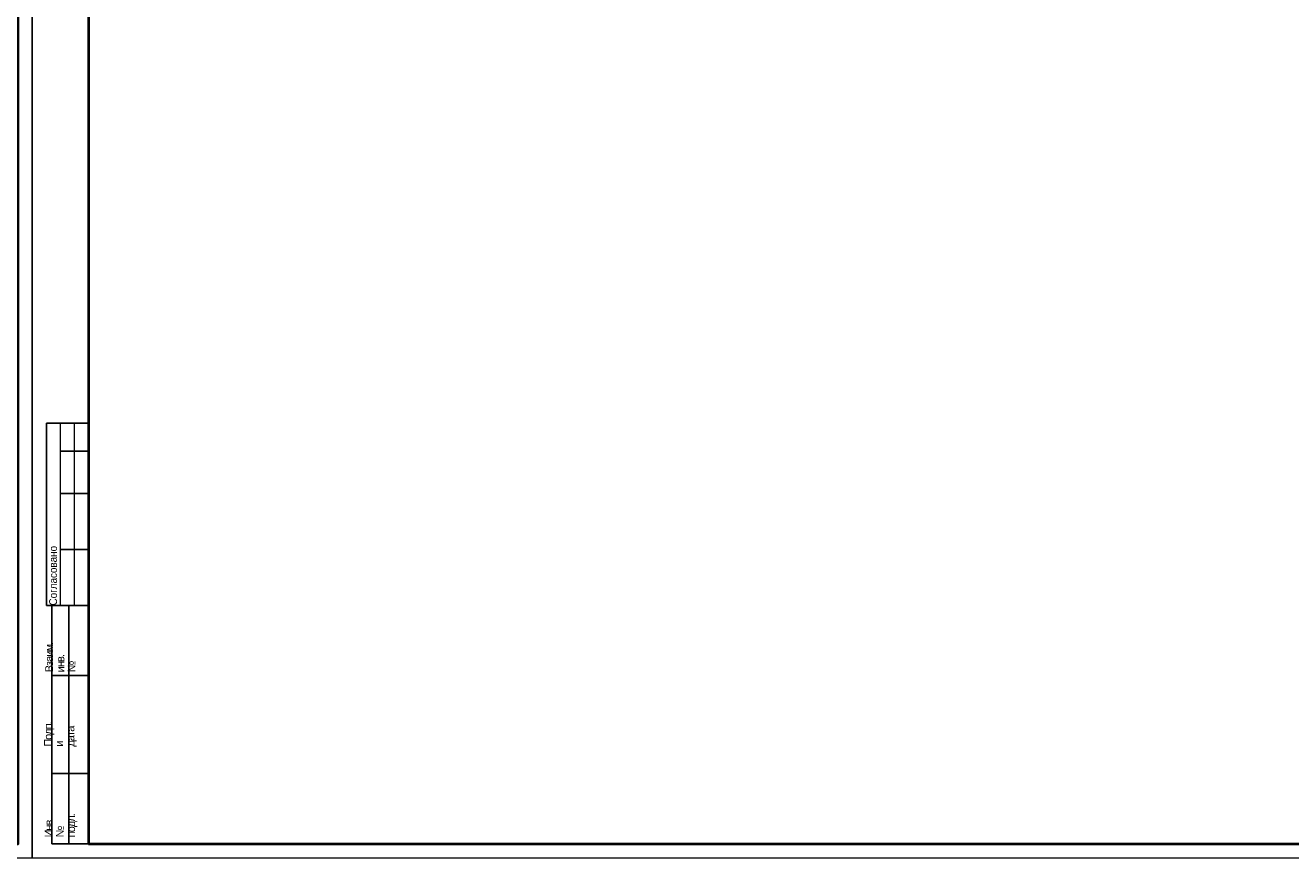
# Model space of a CAD drawing. Header units: millimetres. Extents: x -816133 to 919604, y 87941 to 147341.
# Tile 32 of 256: x -311783 to -266629, y 87941 to 117641. Entities that reach past the tile are written whole.
import ezdxf

# ---------------------------------------------------------------- set-up
doc = ezdxf.new("R2010")
doc.units = ezdxf.units.MM
doc.layers.add('format-line3', color=7, linetype='Continuous', lineweight=13)
doc.layers.add('формат', color=250, linetype='Continuous')
doc.styles.add('Arial', font='arial.ttf', dxfattribs={"width": 0.9, "height": 700})

# ---------------------------------------------------------------- blocks, each defined once
blk = doc.blocks.new('*U1162')
for p, q in [((-821, 155), (-836, 155)), ((-836, 90), (-836, 155)), ((-821, 145), (-831, 145)), ((-821, 130), (-831, 130)), ((-821, 110), (-831, 110)), ((-834, 90), (-836, 90)), ((-834, 5), (-834, 90)), ((-821, 90), (-834, 90)), ((-828, 5), (-828, 90)), ((-821, 65), (-834, 65)), ((-821, 30), (-834, 30)), ((-821, 5), (-834, 5))]:
    blk.add_line(p, q)
at = {"color": 0, "lineweight": 0}
blk.add_lwpolyline([(-841, 0), (0, 0), (0, 594), (-841, 594)], close=True, dxfattribs=at)
at = {"lineweight": 40}
blk.add_lwpolyline([(-821, 5), (-5, 5), (-5, 589), (-821, 589)], close=True, dxfattribs=at)
at = {"layer": 'format-line3', "linetype": 'ByBlock'}
for p, q in [((-831, 90), (-831, 155)), ((-826, 90), (-826, 155))]:
    blk.add_line(p, q, dxfattribs=at)
at = {"char_height": 2.8, "width": 0.2, "attachment_point": 4, "rotation": 90, "line_spacing_factor": 0.857143, "style": 'Arial'}
for s, insert in [('{\\W0.45993; }Согласовано', (-833.58, 90)), ('{\\W0.62543;\\T0.75; \\W1;Взаим. инв. №}', (-831, 66.14)), ('{\\W0.5838;\\T0.8; \\W1;Подп. и дата}', (-831, 39.63)), ('{\\W0.5838;\\T0.8; \\W1;Инв. № подл.}', (-830.77, 7.25))]:
    blk.add_mtext(s, dxfattribs=dict(at, insert=insert))
at = {"style": 'Arial', "width": 0.9, "flags": 8}
blk.add_attdef('FORMAT', (-36.87, 1.26), '', height=2.8, dxfattribs=at)

msp = doc.modelspace()

# ---------------------------------------------------------------- block references
at = {"layer": 'формат', "xscale": 100, "yscale": 100, "zscale": 100}
for p in [(-311533, 87941), (-227433, 87941)]:
    msp.add_blockref('*U1162', p, dxfattribs=at)

doc.saveas('drawing.dxf')
